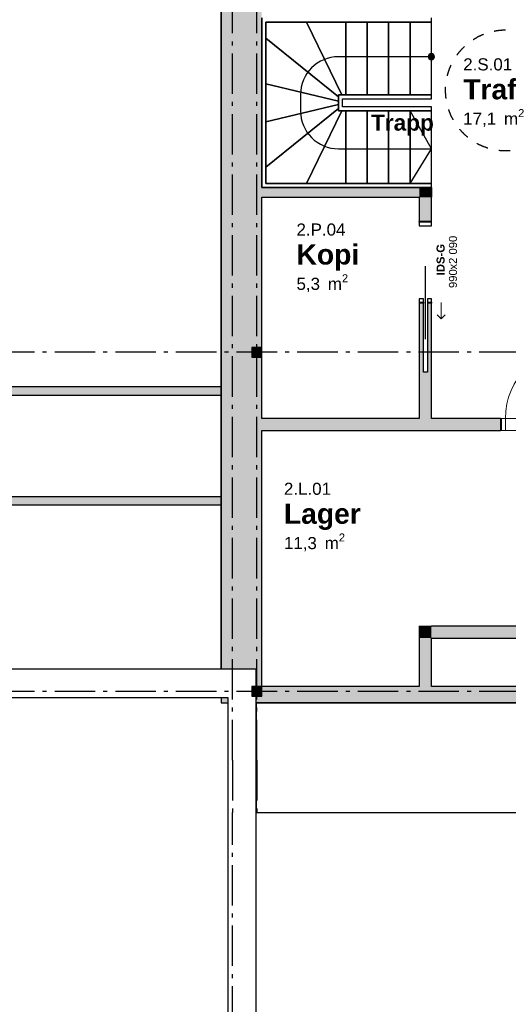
# Model space of a CAD drawing. Header units: millimetres. Extents: x -1691 to 62306, y -15633 to 21983.
# Tile 4 of 11: x 24967 to 31010, y -2375 to 9819. Entities that reach past the tile are written whole.
import ezdxf
from ezdxf.enums import TextEntityAlignment as Align

# ---------------------------------------------------------------- set-up
doc = ezdxf.new("R2010")
doc.units = ezdxf.units.MM
doc.header["$LTSCALE"] = 0.5
doc.header["$MEASUREMENT"] = 0
for name, pattern in [('Akselinje', [1500, 1000, -200, 100, -200]), ('Dampsperre', [564.444444, 282.222222, -282.222222]), ('PLINE', [0]), ('Wipeout_Contour', [2000, 0, -2000])]:
    doc.linetypes.add(name, pattern=pattern)
for name, color, linetype in [('222- Søyler', 7, 'Continuous'), ('222- Søyler  (Skravur)', 7, 'Continuous'), ('232- Ikke-bærende yttervegger', 7, 'Continuous'), ('232- Ikke-bærende yttervegger (Skravur)', 7, 'Continuous'), ('242- Ikke-bærende innervegger', 7, 'Continuous'), ('242- Ikke-bærende innervegger (Skravur)', 7, 'Continuous'), ('242- Ikke-bærende innervegger (Skravur)(Nye konstruksjoner)', 7, 'Continuous'), ('242- Ikke-bærende innervegger(Nye konstruksjoner)', 7, 'Continuous'), ('244- Vinduer_ dører_ foldevegger(Nye konstruksjoner)', 7, 'Continuous'), ('26-- Yttertak', 7, 'Continuous'), ('264- Takoppbygg (Skravur)(Nye konstruksjoner)', 7, 'Continuous'), ('264- Takoppbygg(Nye konstruksjoner)', 7, 'Continuous'), ('265- Gesimser_ takrenner og nedløp (Skravur)(Nye konstruksjoner)', 7, 'Continuous'), ('265- Gesimser_ takrenner og nedløp(Nye konstruksjoner)', 7, 'Continuous'), ('281- Innvendige trapper', 7, 'Continuous'), ('82-- Modullinjer', 7, 'Continuous'), ('82-- Modullinjer(Nye konstruksjoner)', 7, 'Continuous'), ('852- Teknisk_symbolsk informasjon_ bygning(Nye konstruksjoner)', 7, 'Continuous'), ('862- M___Nettoareal(Nye konstruksjoner)', 7, 'Continuous'), ('862- M___Nettoareal(Tekst)(Nye konstruksjoner)', 7, 'Continuous'), ('Rullestolsirkler(Nye konstruksjoner)', 7, 'Continuous')]:
    doc.layers.add(name, color=color, linetype=linetype)
doc.layers.add('234- Vinduer_ dører_ porter(Nye konstruksjoner)', color=7, linetype='Continuous', lineweight=0)
doc.styles.add('GENERATED_STYLE_1', font='Arial.ttf')
doc.styles.add('GENERATED_STYLE_2', font='Arial Bold.ttf')

# ---------------------------------------------------------------- blocks, each defined once
blk = doc.blocks.new('Trapp__1', base_point=(29687, 8533))
at = {"layer": '862- M___Nettoareal(Tekst)(Nye konstruksjoner)', "style": 'GENERATED_STYLE_2'}
blk.add_attdef('ROOM_NAME', text='', height=200, dxfattribs=at).set_placement((29313, 8644), align=Align.TOP_LEFT)
blk = doc.blocks.new('Trafikk_2.S.01_6', base_point=(31006, 8943))
at = {"layer": '862- M___Nettoareal(Tekst)(Nye konstruksjoner)', "insert": (30453, 8712), "char_height": 150, "attachment_point": 1, "style": 'GENERATED_STYLE_1'}
blk.add_mtext('\\A1;{\\pql;\\pt0,100;\\fArial|b0|i0|c0|p0;\\W1.000000;17,1\\fArial|b0|i0|c0|p0;\\W1.000000;\\A1{\\H.66x;\\S^  ;}\\fArial|b0|i0|c0|p0;\\W1.000000; m\\fArial|b0|i0|c0|p0;\\W1.000000;\\A1{\\H.66x;\\S2^  ;}}', dxfattribs=at)
at = {"layer": '862- M___Nettoareal(Tekst)(Nye konstruksjoner)'}
for tag, height, style, p in [('ROOM_NUMBER', 150, 'GENERATED_STYLE_1', (30453, 9341)), ('ROOM_NAME', 250, 'GENERATED_STYLE_2', (30453, 9082))]:
    blk.add_attdef(tag, text='', height=height, dxfattribs=dict(at, style=style)).set_placement(p, align=Align.TOP_LEFT)
blk = doc.blocks.new('Kopi_2.P.04_9', base_point=(28772, 6897))
at = {"layer": '862- M___Nettoareal(Tekst)(Nye konstruksjoner)', "insert": (28391, 6666), "char_height": 150, "attachment_point": 1, "style": 'GENERATED_STYLE_1'}
blk.add_mtext('\\A1;{\\pql;\\pt0,100;\\fArial|b0|i0|c0|p0;\\W1.000000;5,3\\fArial|b0|i0|c0|p0;\\W1.000000;\\A1{\\H.66x;\\S^  ;}\\fArial|b0|i0|c0|p0;\\W1.000000; m\\fArial|b0|i0|c0|p0;\\W1.000000;\\A1{\\H.66x;\\S2^  ;}}', dxfattribs=at)
at = {"layer": '862- M___Nettoareal(Tekst)(Nye konstruksjoner)'}
for tag, height, style, p in [('ROOM_NUMBER', 150, 'GENERATED_STYLE_1', (28391, 7295)), ('ROOM_NAME', 250, 'GENERATED_STYLE_2', (28391, 7036))]:
    blk.add_attdef(tag, text='', height=height, dxfattribs=dict(at, style=style)).set_placement(p, align=Align.TOP_LEFT)
blk = doc.blocks.new('Lager_2.L.01_15', base_point=(28702, 3687))
at = {"layer": '862- M___Nettoareal(Tekst)(Nye konstruksjoner)', "insert": (28235, 3456), "char_height": 150, "attachment_point": 1, "style": 'GENERATED_STYLE_1'}
blk.add_mtext('\\A1;{\\pql;\\pt0,100;\\fArial|b0|i0|c0|p0;\\W1.000000;11,3\\fArial|b0|i0|c0|p0;\\W1.000000;\\A1{\\H.66x;\\S^  ;}\\fArial|b0|i0|c0|p0;\\W1.000000; m\\fArial|b0|i0|c0|p0;\\W1.000000;\\A1{\\H.66x;\\S2^  ;}}', dxfattribs=at)
at = {"layer": '862- M___Nettoareal(Tekst)(Nye konstruksjoner)'}
for tag, height, style, p in [('ROOM_NUMBER', 150, 'GENERATED_STYLE_1', (28235, 4085)), ('ROOM_NAME', 250, 'GENERATED_STYLE_2', (28235, 3826))]:
    blk.add_attdef(tag, text='', height=height, dxfattribs=dict(at, style=style)).set_placement(p, align=Align.TOP_LEFT)
blk = doc.blocks.new('Dør_3')
at = {"layer": '234- Vinduer_ dører_ porter(Nye konstruksjoner)', "linetype": 'PLINE'}
for p, q in [((445, 0), (445, 890)), ((-505, 0), (505, 0)), ((-495, 0), (-505, 0)), ((-505, 0), (-505, -150)), ((-445, 0), (-495, 0)), ((-495, 0), (-495, -150)), ((-445, 0), (445, 0)), ((-445, -150), (-445, 0)), ((495, 0), (445, 0)), ((445, 0), (445, -150)), ((495, 0), (505, 0)), ((495, -150), (495, 0)), ((505, 0), (505, -150)), ((-505, -150), (505, -150)), ((-495, -150), (-505, -150)), ((-495, -150), (-445, -150)), ((445, -150), (-445, -150)), ((445, -150), (495, -150)), ((495, -150), (505, -150))]:
    blk.add_line(p, q, dxfattribs=at)
blk.add_arc((445, 0), 890, 90, 180, dxfattribs=at)
at = {"layer": '244- Vinduer_ dører_ foldevegger(Nye konstruksjoner)', "linetype": 'PLINE'}
for p, q in [((-505, 0), (-505, -150)), ((-505, 0), (-505, -150)), ((505, 0), (505, -150)), ((505, 0), (505, -150))]:
    blk.add_line(p, q, dxfattribs=at)
blk = doc.blocks.new('Skyvedør med pocketkarm')
at = {"layer": '234- Vinduer_ dører_ porter(Nye konstruksjoner)', "linetype": 'PLINE'}
for p, q in [((700, 120), (650, 170)), ((500, 120), (700, 120)), ((700, 120), (650, 70))]:
    blk.add_line(p, q, dxfattribs=at)
at = {"layer": '244- Vinduer_ dører_ foldevegger(Nye konstruksjoner)', "linetype": 'PLINE'}
for p, q in [((-505, 0), (-505, -150)), ((-495, 0), (-505, 0)), ((-505, 0), (-505, -150)), ((-505, 0), (-505, -150)), ((-452, 0), (-495, 0)), ((-495, 0), (-495, -150)), ((-452, -150), (-452, 0)), ((495, 0), (452, 0)), ((452, 0), (452, -50)), ((495, 0), (505, 0)), ((495, -50), (495, 0)), ((505, 0), (505, -50)), ((505, 0), (505, -50)), ((505, 0), (505, -50)), ((952, -75), (48, -75)), ((452, -50), (495, -50)), ((495, -100), (452, -100)), ((452, -100), (452, -150)), ((495, -50), (505, -50)), ((495, -100), (505, -100)), ((495, -150), (495, -100)), ((505, -100), (505, -150)), ((505, -100), (505, -150)), ((505, -100), (505, -150)), ((-495, -150), (-505, -150)), ((-495, -150), (-452, -150)), ((452, -150), (495, -150)), ((495, -150), (505, -150))]:
    blk.add_line(p, q, dxfattribs=at)
blk = doc.blocks.new('Dørstempel_5')
at = {"layer": '852- Teknisk_symbolsk informasjon_ bygning(Nye konstruksjoner)', "char_height": 100, "attachment_point": 1, "style": 'GENERATED_STYLE_1'}
for s, insert in [('\\A1;{\\pql;\\pt0,100;\\fArial|b0|i0|c0|p0;\\W1.000000;990\\fArial|b0|i0|c0|p0;\\W1.000000;\\A1{\\H.66x;\\S^  ;}\\fArial|b0|i0|c0|p0;\\W1.000000;\\fArial|b0|i0|c0|p0;\\W1.000000;\\A1{\\H.66x;\\S^  ;}}', (-320, -366)), ('\\A1;{\\pql;\\pt0,100;\\fArial|b0|i0|c0|p0;\\W1.000000;x2\xa0090\\fArial|b0|i0|c0|p0;\\W1.000000;\\A1{\\H.66x;\\S^  ;}\\fArial|b0|i0|c0|p0;\\W1.000000;\\fArial|b0|i0|c0|p0;\\W1.000000;\\A1{\\H.66x;\\S^  ;}}', (-91, -366))]:
    blk.add_mtext(s, dxfattribs=dict(at, insert=insert))
at = {"layer": '852- Teknisk_symbolsk informasjon_ bygning(Nye konstruksjoner)', "style": 'GENERATED_STYLE_2'}
blk.add_attdef('AC_WIDO_ID', text='', height=100, dxfattribs=at).set_placement((0, -310), align=Align.BOTTOM_CENTER)
blk = doc.blocks.new('Standard grid marker_2')
at = {"layer": '82-- Modullinjer', "linetype": 'Akselinje'}
for q in [(0, 0), (18350, 0)]:
    blk.add_line((650, 0), q, dxfattribs=at)
at = {"layer": '82-- Modullinjer', "style": 'GENERATED_STYLE_2'}
blk.add_attdef('AC_MarkerText_1', text='', height=250, rotation=270, dxfattribs=at).set_placement((19482, 93), align=Align.TOP_CENTER)
blk = doc.blocks.new('Standard grid marker_3')
at = {"layer": '82-- Modullinjer', "linetype": 'Akselinje'}
for q in [(0, 0), (18350, 0)]:
    blk.add_line((650, 0), q, dxfattribs=at)
at = {"layer": '82-- Modullinjer', "style": 'GENERATED_STYLE_2'}
blk.add_attdef('AC_MarkerText_1', text='', height=250, rotation=270, dxfattribs=at).set_placement((19482, -207), align=Align.TOP_CENTER)
blk = doc.blocks.new('Standard grid marker_4')
at = {"layer": '82-- Modullinjer', "linetype": 'Akselinje'}
blk.add_line((200, 0), (53500, 0), dxfattribs=at)
at = {"layer": '82-- Modullinjer', "style": 'GENERATED_STYLE_2'}
blk.add_attdef('AC_MarkerText_1', text='', height=250, rotation=180, dxfattribs=at).set_placement((54000, -239), align=Align.TOP_CENTER)
blk = doc.blocks.new('Standard grid marker_6')
at = {"layer": '82-- Modullinjer(Nye konstruksjoner)', "linetype": 'Akselinje'}
for p, q in [((200, 0), (13900, 0)), ((13900, 0), (14100, 0))]:
    blk.add_line(p, q, dxfattribs=at)
at = {"layer": '82-- Modullinjer(Nye konstruksjoner)', "style": 'GENERATED_STYLE_2'}
blk.add_attdef('AC_MarkerText_1', text='', height=250, rotation=270, dxfattribs=at).set_placement((-118, -57), align=Align.TOP_CENTER)

msp = doc.modelspace()

# ---------------------------------------------------------------- hatches: boundary and pattern name
at = {"layer": '222- Søyler  (Skravur)', "linetype": 'Continuous'}
msp.add_hatch(color=256, dxfattribs=at).paths.add_polyline_path([(27840, 5640), (27960, 5640), (27960, 5760), (27840, 5760)])
at = {"layer": '232- Ikke-bærende yttervegger (Skravur)', "linetype": 'Continuous'}
for points in [[(27960, 1560), (27960, 14040), (27460, 14040), (27460, 1560)], [(27960, 1560), (27460, 1360), (27960, 1360)], [(27460, 1560), (27460, 1360), (27960, 1560)], [(36240, 1560), (27960, 1560), (27960, 1360), (36240, 1360)]]:
    msp.add_hatch(color=256, dxfattribs=at).paths.add_polyline_path(points)
at = {"layer": '242- Ikke-bærende innervegger (Skravur)', "linetype": 'Continuous'}
for points in [[(29910, 7740), (27960, 7740), (27960, 7620), (29910, 7620)], [(30060, 7740), (29910, 7620), (30060, 7620)], [(30060, 7740), (29910, 7740), (29910, 7620)]]:
    msp.add_hatch(color=256, dxfattribs=at).paths.add_polyline_path(points)
at = {"layer": '242- Ikke-bærende innervegger (Skravur)(Nye konstruksjoner)', "linetype": 'Continuous'}
for points in [[(29910, 7620), (29910, 7320), (30060, 7320), (30060, 7620)], [(29910, 6310), (29910, 4880), (30060, 4880), (30060, 6310), (30010, 6310), (30010, 5454), (29960, 5454), (29960, 6310)], [(27960, 4730), (30915, 4730), (30915, 4880), (27960, 4880)], [(30060, 2310), (29910, 2310), (30060, 2160)], [(29910, 2310), (29910, 2160), (30060, 2160)], [(30060, 2160), (36240, 2160), (36240, 2310), (30060, 2310)], [(29910, 2160), (29910, 1560), (30060, 1560), (30060, 2160)]]:
    msp.add_hatch(color=256, dxfattribs=at).paths.add_polyline_path(points)
at = {"layer": '264- Takoppbygg (Skravur)(Nye konstruksjoner)', "linetype": 'Continuous'}
for points in [[(3814.1, 5170), (27460, 5170), (27460, 5270), (3814.1, 5270)], [(21850, 3810), (27460, 3810), (27460, 3910), (21850, 3910)]]:
    msp.add_hatch(color=256, dxfattribs=at).paths.add_polyline_path(points)
at = {"layer": '281- Innvendige trapper', "linetype": 'Continuous'}
msp.add_hatch(color=256, dxfattribs=at).paths.add_polyline_path([(30060, 9397.5, 1), (30060, 9322.5, 1)])

# ---------------------------------------------------------------- linework, layer by layer
at = {"layer": '222- Søyler', "linetype": 'PLINE', "flags": 128}
msp.add_lwpolyline([(27840, 5640), (27960, 5640), (27960, 5760), (27840, 5760)], close=True, dxfattribs=at)
at = {"layer": '232- Ikke-bærende yttervegger', "linetype": 'PLINE', "flags": 128}
for points in [[(27460, 14040), (27460, 1360)], [(27960, 7740), (27960, 9840)], [(27960, 4880), (27960, 7620)], [(27960, 1560), (27960, 4730)], [(29910, 1560), (27960, 1560)], [(36240, 1560), (30060, 1560)], [(27460, 1360), (27960, 1360)], [(27960, 1360), (36240, 1360)]]:
    msp.add_lwpolyline(points, dxfattribs=at)
at = {"layer": '242- Ikke-bærende innervegger', "linetype": 'PLINE', "flags": 128}
for points in [[(30060, 7740), (27960, 7740)], [(30060, 7740), (30060, 7620)], [(27960, 7620), (29910, 7620)]]:
    msp.add_lwpolyline(points, dxfattribs=at)
at = {"layer": '242- Ikke-bærende innervegger(Nye konstruksjoner)', "linetype": 'PLINE'}
for p, q in [((30060, 7320), (29910, 7320)), ((29960, 6310), (29910, 6310)), ((30060, 6310), (30010, 6310)), ((30915, 4880), (30915, 4730))]:
    msp.add_line(p, q, dxfattribs=at)
at = {"layer": '242- Ikke-bærende innervegger(Nye konstruksjoner)', "linetype": 'PLINE', "flags": 128}
for points in [[(29910, 7620), (29910, 7320)], [(30060, 7320), (30060, 7620)], [(29910, 6310), (29910, 4880)], [(30060, 4880), (30060, 6310)], [(29910, 4880), (27960, 4880)], [(30915, 4880), (30060, 4880)], [(27960, 4730), (30915, 4730)], [(29910, 2310), (30060, 2310)], [(29910, 2310), (29910, 1560)], [(32025, 2310), (30060, 2310)], [(30060, 1560), (30060, 2160)], [(30060, 2160), (36240, 2160)]]:
    msp.add_lwpolyline(points, dxfattribs=at)
at = {"layer": '244- Vinduer_ dører_ foldevegger(Nye konstruksjoner)', "linetype": 'PLINE'}
for p, q in [((29960, 5454), (29960, 6320)), ((30010, 6320), (30010, 5454)), ((30010, 5454), (29960, 5454))]:
    msp.add_line(p, q, dxfattribs=at)
at = {"layer": '26-- Yttertak', "linetype": 'PLINE', "flags": 128}
for points in [[(2310, 1410), (15050, 1410), (15050, 1425), (27460, 1425), (27460, 14190), (2310, 14190)], [(27890, 0), (40550, 0), (40550, 1410), (36440, 1410), (36440, 1360), (27890, 1360)]]:
    msp.add_lwpolyline(points, close=True, dxfattribs=at)
at = {"layer": '264- Takoppbygg(Nye konstruksjoner)', "linetype": 'PLINE', "flags": 128}
msp.add_lwpolyline([(3814.1, 3810), (20300, 3810), (21850, 3810), (27460, 3810), (27460, 5270), (3814.1, 5270)], close=True, dxfattribs=at)
for points in [[(27460, 5270), (3814.1, 5270)], [(27460, 5170), (27460, 5270)], [(3914.1, 5170), (27460, 5170)], [(27460, 3910), (21750, 3910)], [(27460, 3910), (27460, 3810)], [(21850, 3810), (27460, 3810)]]:
    msp.add_lwpolyline(points, dxfattribs=at)
at = {"layer": '281- Innvendige trapper', "linetype": 'PLINE'}
for p, q in [((27960, 9840), (27960, 7740)), ((28010, 7790), (28010, 9790)), ((28010, 9790), (30060, 9790)), ((28514, 9790), (28010, 9790)), ((28010, 9790), (28010, 9588.9)), ((28999.6, 9790), (28514, 9790)), ((28514, 9790), (28951, 8890)), ((28951, 8890), (28514, 9790)), ((29264.7, 9790), (28999.6, 9790)), ((28999.6, 9790), (28999.6, 8890)), ((28999.6, 8890), (28999.6, 9790)), ((29529.8, 9790), (29264.7, 9790)), ((29264.7, 9790), (29264.7, 8890)), ((29264.7, 8890), (29264.7, 9790)), ((29794.9, 9790), (29529.8, 9790)), ((29529.8, 9790), (29529.8, 8890)), ((29529.8, 8890), (29529.8, 9790)), ((30060, 9790), (29794.9, 9790)), ((29794.9, 9790), (29794.9, 8890)), ((29794.9, 8890), (29794.9, 9790)), ((30060, 9790), (30060, 9840)), ((30060, 8890), (30060, 9790)), ((28010, 9588.9), (28910, 8862.3)), ((28910, 8862.3), (28010, 9588.9)), ((28010, 9588.9), (28010, 9024.8)), ((29794.9, 9360), (28910, 9360)), ((30060, 9360), (29794.9, 9360)), ((28010, 9024.8), (28910, 8811.3)), ((28910, 8811.3), (28010, 9024.8)), ((28010, 9024.8), (28010, 8555.2)), ((28440, 8890), (28440, 8690)), ((30060, 8890), (28910, 8890)), ((28910, 8890), (28910, 8690)), ((28910, 8862.3), (28910, 8890)), ((28910, 8890), (28951, 8890)), ((28910, 8811.3), (28910, 8862.3)), ((28910, 8768.7), (28910, 8811.3)), ((28951, 8890), (28999.6, 8890)), ((28960, 8740), (28960, 8840)), ((28960, 8840), (30060, 8840)), ((28999.6, 8890), (29264.7, 8890)), ((29264.7, 8890), (29529.8, 8890)), ((29529.8, 8890), (29794.9, 8890)), ((29794.9, 8890), (30060, 8890)), ((30060, 8840), (30060, 8890)), ((28010, 8555.2), (28910, 8768.7)), ((28910, 8768.7), (28010, 8555.2)), ((28010, 7991.1), (28910, 8717.7)), ((28910, 8717.7), (28010, 7991.1)), ((28514, 7790), (28951, 8690)), ((28951, 8690), (28514, 7790)), ((28910, 8717.7), (28910, 8768.7)), ((28910, 8690), (28910, 8717.7)), ((28910, 8690), (30060, 8690)), ((28951, 8690), (28910, 8690)), ((28999.6, 8690), (28951, 8690)), ((30060, 8740), (28960, 8740)), ((28999.6, 7790), (28999.6, 8690)), ((28999.6, 8690), (28999.6, 7790)), ((29264.7, 8690), (28999.6, 8690)), ((29264.7, 7790), (29264.7, 8690)), ((29264.7, 8690), (29264.7, 7790)), ((29529.8, 8690), (29264.7, 8690)), ((29529.8, 7790), (29529.8, 8690)), ((29529.8, 8690), (29529.8, 7790)), ((29794.9, 8690), (29529.8, 8690)), ((29794.9, 7790), (29794.9, 8690)), ((29794.9, 8690), (29794.9, 7790)), ((30060, 8690), (29794.9, 8690)), ((30060, 8220), (29794.9, 8690)), ((30060, 8690), (30060, 8740)), ((30060, 7790), (30060, 8690)), ((28010, 8555.2), (28010, 7991.1)), ((28910, 8220), (29794.9, 8220)), ((29794.9, 8220), (30060, 8220)), ((29794.9, 7790), (30060, 8220)), ((28010, 7991.1), (28010, 7790)), ((27960, 7740), (30060, 7740)), ((30060, 7790), (28010, 7790)), ((28010, 7790), (28514, 7790)), ((28514, 7790), (28999.6, 7790)), ((28999.6, 7790), (29264.7, 7790)), ((29264.7, 7790), (29529.8, 7790)), ((29529.8, 7790), (29794.9, 7790)), ((29794.9, 7790), (30060, 7790)), ((30060, 7740), (30060, 7790))]:
    msp.add_line(p, q, dxfattribs=at)
at = {"layer": '281- Innvendige trapper', "linetype": 'PLINE', "flags": 128}
msp.add_lwpolyline([(30060, 9397.5, 1), (30060, 9322.5, 1)], format="xyb", close=True, dxfattribs=at)
at = {"layer": '281- Innvendige trapper', "linetype": 'PLINE'}
for centre, start, end in [((28910, 8890), 90, 180), ((28910, 8690), 180, 270)]:
    msp.add_arc(centre, 470, start, end, dxfattribs=at)
at = {"layer": 'Rullestolsirkler(Nye konstruksjoner)', "linetype": 'Dampsperre'}
msp.add_circle((30984.8, 8942.7), 750, dxfattribs=at)

# ---------------------------------------------------------------- block references
at = {"layer": '244- Vinduer_ dører_ foldevegger(Nye konstruksjoner)', "linetype": 'PLINE', "zscale": 1000, "rotation": 270}
msp.add_blockref('Skyvedør med pocketkarm', (30060, 6815), dxfattribs=at)
at = {"layer": '244- Vinduer_ dører_ foldevegger(Nye konstruksjoner)', "linetype": 'PLINE', "zscale": 1000}
msp.add_blockref('Dør_3', (31420, 4880), dxfattribs=at)
at = {"layer": '82-- Modullinjer', "linetype": 'PLINE', "zscale": 1000, "rotation": 180}
msp.add_blockref('Standard grid marker_4', (54600, 5700), dxfattribs=at)
at = {"layer": '852- Teknisk_symbolsk informasjon_ bygning(Nye konstruksjoner)'}
ref = msp.add_blockref('Dørstempel_5', (29910, 6815), dxfattribs=dict(at, rotation=90))
ref.add_attrib('AC_WIDO_ID', 'IDS-G', dxfattribs={"color": 7, "height": 100, "rotation": 90, "style": 'GENERATED_STYLE_2'}).set_placement((30252.9, 6847.5), align=Align.BOTTOM_CENTER)
at = {"layer": '862- M___Nettoareal(Nye konstruksjoner)', "linetype": 'Continuous'}
ref = msp.add_blockref('Trafikk_2.S.01_6', (31005.7, 8942.7), dxfattribs=at)
ref.add_attrib('ROOM_NAME', 'Trafikk', dxfattribs={"layer": '862- M___Nettoareal(Tekst)(Nye konstruksjoner)', "color": 7, "height": 250, "style": 'GENERATED_STYLE_2'}).set_placement((30453, 9082), align=Align.TOP_LEFT)
ref.add_attrib('ROOM_NUMBER', '2.S.01', dxfattribs={"layer": '862- M___Nettoareal(Tekst)(Nye konstruksjoner)', "color": 7, "height": 150, "style": 'GENERATED_STYLE_1'}).set_placement((30453, 9340.5), align=Align.TOP_LEFT)
ref = msp.add_blockref('Trapp__1', (29686.6, 8532.9), dxfattribs=at)
ref.add_attrib('ROOM_NAME', 'Trapp', dxfattribs={"layer": '862- M___Nettoareal(Tekst)(Nye konstruksjoner)', "color": 7, "height": 200, "style": 'GENERATED_STYLE_2'}).set_placement((29313.2, 8644.3), align=Align.TOP_LEFT)
ref = msp.add_blockref('Kopi_2.P.04_9', (28771.5, 6897.1), dxfattribs=at)
ref.add_attrib('ROOM_NAME', 'Kopi', dxfattribs={"layer": '862- M___Nettoareal(Tekst)(Nye konstruksjoner)', "color": 7, "height": 250, "style": 'GENERATED_STYLE_2'}).set_placement((28390.7, 7036.4), align=Align.TOP_LEFT)
ref.add_attrib('ROOM_NUMBER', '2.P.04', dxfattribs={"layer": '862- M___Nettoareal(Tekst)(Nye konstruksjoner)', "color": 7, "height": 150, "style": 'GENERATED_STYLE_1'}).set_placement((28390.7, 7294.9), align=Align.TOP_LEFT)
ref = msp.add_blockref('Lager_2.L.01_15', (28702, 3686.7), dxfattribs=at)
ref.add_attrib('ROOM_NAME', 'Lager', dxfattribs={"layer": '862- M___Nettoareal(Tekst)(Nye konstruksjoner)', "color": 7, "height": 250, "style": 'GENERATED_STYLE_2'}).set_placement((28235.1, 3826), align=Align.TOP_LEFT)
ref.add_attrib('ROOM_NUMBER', '2.L.01', dxfattribs={"layer": '862- M___Nettoareal(Tekst)(Nye konstruksjoner)', "color": 7, "height": 150, "style": 'GENERATED_STYLE_1'}).set_placement((28235.1, 4084.6), align=Align.TOP_LEFT)

# ---------------------------------------------------------------- next in the draw order: wipeouts: each hides what was drawn before it
at = {"linetype": 'Wipeout_Contour', "ltscale": 83120.933847}
msp.add_wipeout([(27540, 1775), (27540, 1425), (27890, 1775)], dxfattribs=at).dxf.layer = '265- Gesimser_ takrenner og nedløp (Skravur)(Nye konstruksjoner)'

# ---------------------------------------------------------------- next in the draw order: wipeouts: each hides what was drawn before it
at = {"linetype": 'Wipeout_Contour', "ltscale": 116963.961286}
msp.add_wipeout([(27540, 1425), (27540, -13275), (27890, -13275), (27890, 1425)], dxfattribs=at).dxf.layer = '265- Gesimser_ takrenner og nedløp (Skravur)(Nye konstruksjoner)'

# ---------------------------------------------------------------- next in the draw order: block references
at = {"layer": '82-- Modullinjer(Nye konstruksjoner)', "linetype": 'PLINE', "zscale": 1000, "rotation": 90}
msp.add_blockref('Standard grid marker_6', (27600, -14100), dxfattribs=at)

# ---------------------------------------------------------------- next in the draw order: wipeouts: each hides what was drawn before it
at = {"linetype": 'Wipeout_Contour', "ltscale": 83449.116858}
msp.add_wipeout([(27890, 1775), (27540, 1425), (27890, 1425)], dxfattribs=at).dxf.layer = '265- Gesimser_ takrenner og nedløp (Skravur)(Nye konstruksjoner)'

# ---------------------------------------------------------------- next in the draw order: hatches: boundary and pattern name
at = {"layer": '222- Søyler  (Skravur)', "linetype": 'Continuous'}
msp.add_hatch(color=256, dxfattribs=at).paths.add_polyline_path([(27840, 1440), (27960, 1440), (27960, 1560), (27840, 1560)])

# ---------------------------------------------------------------- next in the draw order: linework, layer by layer
at = {"layer": '222- Søyler', "linetype": 'PLINE', "flags": 128}
msp.add_lwpolyline([(27840, 1440), (27960, 1440), (27960, 1560), (27840, 1560)], close=True, dxfattribs=at)
at = {"layer": '265- Gesimser_ takrenner og nedløp(Nye konstruksjoner)', "linetype": 'PLINE', "flags": 128}
for points in [[(27890, 1775), (27540, 1775)], [(27890, -13275), (27890, 1775)], [(27540, 1425), (27540, -13275)]]:
    msp.add_lwpolyline(points, dxfattribs=at)

# ---------------------------------------------------------------- next in the draw order: block references
at = {"layer": '82-- Modullinjer', "linetype": 'PLINE', "zscale": 1000, "rotation": 90}
msp.add_blockref('Standard grid marker_3', (27900, 0), dxfattribs=at)

# ---------------------------------------------------------------- next in the draw order: wipeouts: each hides what was drawn before it
at = {"linetype": 'Wipeout_Contour', "ltscale": 86141.681348}
msp.add_wipeout([(15400, 1425), (27540, 1425), (27540, 1775), (15400, 1775)], dxfattribs=at).dxf.layer = '265- Gesimser_ takrenner og nedløp (Skravur)(Nye konstruksjoner)'

# ---------------------------------------------------------------- next in the draw order: linework, layer by layer
at = {"layer": '265- Gesimser_ takrenner og nedløp(Nye konstruksjoner)', "linetype": 'PLINE', "flags": 128}
for points in [[(27540, 1775), (15400, 1775)], [(15400, 1425), (27540, 1425)]]:
    msp.add_lwpolyline(points, dxfattribs=at)

# ---------------------------------------------------------------- next in the draw order: block references
at = {"layer": '82-- Modullinjer', "linetype": 'PLINE', "zscale": 1000}
for name, p, rotation in [('Standard grid marker_2', (27600, 0), 90), ('Standard grid marker_4', (54600, 1500), 180)]:
    msp.add_blockref(name, p, dxfattribs=dict(at, rotation=rotation))

doc.saveas('drawing.dxf')
